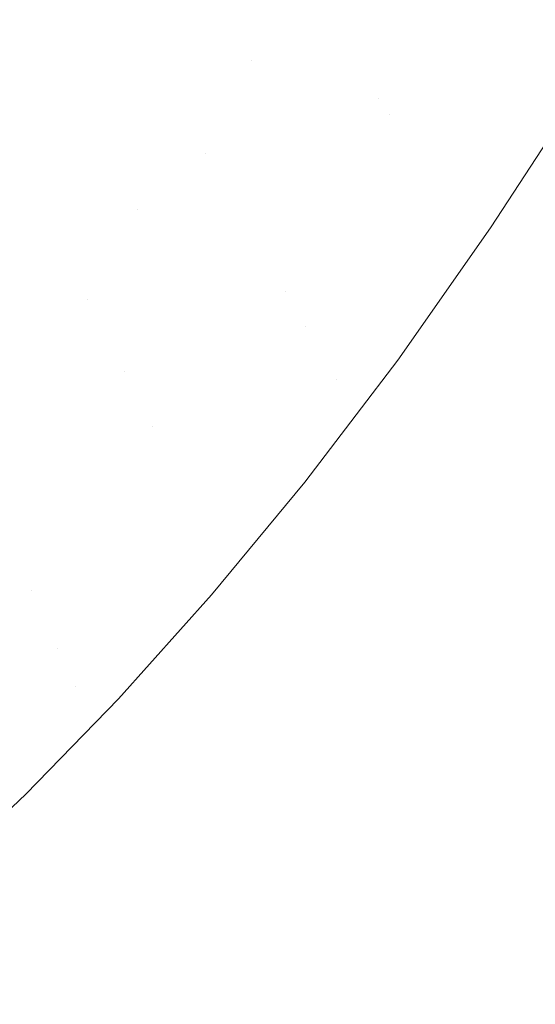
# Model space of a CAD drawing. Header units: centimetres. Extents: x -17.1 to 18.2, y 3.4 to 5.2.
# Tile 208 of 256: x 6.3343 to 6.3685, y 3.6351 to 3.7005. Entities that reach past the tile are written whole.
import ezdxf

# ---------------------------------------------------------------- set-up
doc = ezdxf.new("R2010")
doc.units = ezdxf.units.CM
doc.header["$LTSCALE"] = 2.54
doc.layers.add('Lucido design-1', color=7, linetype='Continuous')

# ---------------------------------------------------------------- blocks, each defined once
blk = doc.blocks.new('Gruppo-4-1')
at = {"color": 7, "linetype": 'Continuous', "lineweight": 9}
blk.add_3dface([(-17.020308, 5.100212, -1872.215514), (-17.020308, 3.500212, -1872.215514), (18.147234, 3.500212, -1872.215514), (18.147234, 5.100212, -1872.215514)], dxfattribs=at)
for points, invisible_edges in [([(18.147234, 5.100212, -1873.015514), (6.24222, 3.601209, -1873.015514), (6.247738, 3.602007, -1873.015514)], 9), ([(6.24222, 3.601209, -1873.015514), (18.147234, 5.100212, -1873.015514), (18.147234, 3.500212, -1873.015514)], 9), ([(18.147234, 5.100212, -1873.015514), (6.247738, 3.602007, -1873.015514), (6.250767, 3.602575, -1873.015514)], 9), ([(6.250767, 3.602575, -1873.015514), (6.253268, 3.603044, -1873.015514), (18.147234, 5.100212, -1873.015514)], 10), ([(18.147234, 5.100212, -1873.015514), (6.253268, 3.603044, -1873.015514), (6.258817, 3.604324, -1873.015514)], 9), ([(18.147234, 5.100212, -1873.015514), (6.258817, 3.604324, -1873.015514), (6.26439, 3.605856, -1873.015514)], 9), ([(18.147234, 5.100212, -1873.015514), (6.26439, 3.605856, -1873.015514), (6.269994, 3.607647, -1873.015514)], 9), ([(18.147234, 5.100212, -1873.015514), (6.269994, 3.607647, -1873.015514), (6.275634, 3.609711, -1873.015514)], 9), ([(18.147234, 5.100212, -1873.015514), (6.275634, 3.609711, -1873.015514), (6.281313, 3.612058, -1873.015514)], 9), ([(18.147234, 5.100212, -1873.015514), (6.281313, 3.612058, -1873.015514), (6.287038, 3.614703, -1873.015514)], 9), ([(18.147234, 5.100212, -1873.015514), (6.287038, 3.614703, -1873.015514), (6.292811, 3.617664, -1873.015514)], 9), ([(18.147234, 5.100212, -1873.015514), (6.292811, 3.617664, -1873.015514), (6.298004, 3.620601, -1873.015514), (6.298635, 3.620958, -1873.015514)], 9), ([(18.147234, 5.100212, -1873.015514), (6.298635, 3.620958, -1873.015514), (6.304513, 3.624607, -1873.015514)], 9), ([(18.147234, 5.100212, -1873.015514), (6.304513, 3.624607, -1873.015514), (6.310445, 3.628633, -1873.015514)], 9), ([(18.147234, 5.100212, -1873.015514), (6.310445, 3.628633, -1873.015514), (6.316431, 3.633061, -1873.015514)], 9), ([(18.147234, 5.100212, -1873.015514), (6.316431, 3.633061, -1873.015514), (6.319508, 3.635537, -1873.015514), (6.322469, 3.637919, -1873.015514)], 9), ([(18.147234, 5.100212, -1873.015514), (6.322469, 3.637919, -1873.015514), (6.328555, 3.643236, -1873.015514)], 9), ([(18.147234, 5.100212, -1873.015514), (6.328555, 3.643236, -1873.015514), (6.334685, 3.649043, -1873.015514)], 9), ([(18.147234, 5.100212, -1873.015514), (6.334685, 3.649043, -1873.015514), (6.340848, 3.655373, -1873.015514)], 9), ([(18.147234, 5.100212, -1873.015514), (6.340848, 3.655373, -1873.015514), (6.347034, 3.662262, -1873.015514)], 9), ([(18.147234, 5.100212, -1873.015514), (6.347034, 3.662262, -1873.015514), (6.353228, 3.669745, -1873.015514)], 9), ([(18.147234, 5.100212, -1873.015514), (6.353228, 3.669745, -1873.015514), (6.356636, 3.674215, -1873.015514)], 9), ([(6.356636, 3.674215, -1873.015514), (6.359413, 3.677858, -1873.015514), (18.147234, 5.100212, -1873.015514)], 10), ([(18.147234, 5.100212, -1873.015514), (6.359413, 3.677858, -1873.015514), (6.365564, 3.686638, -1873.015514)], 9), ([(6.365564, 3.686638, -1873.015514), (6.369371, 3.692466, -1873.015514), (18.147234, 5.100212, -1873.015514)], 10), ([(6.355311, 3.699617, -1873.013472), (6.354613, 3.7007, -1873.01315), (6.361439, 3.711276, -1873.01315), (6.362174, 3.710251, -1873.013472)], 15), ([(6.362174, 3.710251, -1873.013472), (6.362913, 3.70922, -1873.013772), (6.356013, 3.698528, -1873.013772), (6.355311, 3.699617, -1873.013472)], 15), ([(6.356717, 3.697435, -1873.014048), (6.356013, 3.698528, -1873.013772), (6.362913, 3.70922, -1873.013772), (6.363655, 3.708185, -1873.014048)], 15), ([(6.363655, 3.708185, -1873.014048), (6.3644, 3.707146, -1873.014301), (6.357424, 3.696338, -1873.014301), (6.356717, 3.697435, -1873.014048)], 15), ([(6.347013, 3.702073, -1873.010748), (6.350508, 3.70707, -1873.010748), (6.351859, 3.704974, -1873.011636), (6.348326, 3.699922, -1873.011636)], 15), ([(6.358134, 3.695237, -1873.01453), (6.357424, 3.696338, -1873.014301), (6.3644, 3.707146, -1873.014301), (6.365147, 3.706103, -1873.01453)], 15), ([(6.334904, 3.70104, -1873.006381), (6.338494, 3.705642, -1873.006381), (6.339686, 3.70358, -1873.007589), (6.336057, 3.698929, -1873.007589)], 15), ([(6.345719, 3.704193, -1873.009775), (6.342136, 3.69934, -1873.009775), (6.3409, 3.701478, -1873.008722), (6.344445, 3.706279, -1873.008722)], 15), ([(6.365147, 3.706103, -1873.01453), (6.365897, 3.705056, -1873.014736), (6.358846, 3.694131, -1873.014736), (6.358134, 3.695237, -1873.01453)], 15), ([(6.358846, 3.694131, -1873.014736), (6.365897, 3.705056, -1873.014736), (6.36665, 3.704006, -1873.014918)], 11), ([(6.348326, 3.699922, -1873.011636), (6.351859, 3.704974, -1873.011636), (6.352541, 3.703915, -1873.012047)], 11), ([(6.347013, 3.702073, -1873.010748), (6.343392, 3.697168, -1873.010748), (6.342136, 3.69934, -1873.009775), (6.345719, 3.704193, -1873.009775)], 15), ([(6.352541, 3.703915, -1873.012047), (6.353228, 3.702849, -1873.012437), (6.349657, 3.697742, -1873.012437), (6.348326, 3.699922, -1873.011636)], 15), ([(6.358846, 3.694131, -1873.014736), (6.36665, 3.704006, -1873.014918), (6.351927, 3.682401, -1873.014918)], 11), ([(6.36665, 3.704006, -1873.014918), (6.367404, 3.702954, -1873.015076), (6.352603, 3.681232, -1873.015076), (6.351927, 3.682401, -1873.014918)], 15), ([(6.334904, 3.70104, -1873.006381), (6.331193, 3.696546, -1873.006381), (6.330101, 3.698661, -1873.0051), (6.333773, 3.703109, -1873.0051)], 15), ([(6.336057, 3.698929, -1873.007589), (6.339686, 3.70358, -1873.007589), (6.3409, 3.701478, -1873.008722), (6.337233, 3.696778, -1873.008722)], 15), ([(6.349657, 3.697742, -1873.012437), (6.353228, 3.702849, -1873.012437), (6.353919, 3.701777, -1873.012805)], 11), ([(6.353279, 3.680062, -1873.015209), (6.352603, 3.681232, -1873.015076), (6.367404, 3.702954, -1873.015076), (6.368159, 3.7019, -1873.015209)], 15), ([(6.348326, 3.699922, -1873.011636), (6.344666, 3.694964, -1873.011636), (6.343392, 3.697168, -1873.010748), (6.347013, 3.702073, -1873.010748)], 15), ([(6.349657, 3.697742, -1873.012437), (6.353919, 3.701777, -1873.012805), (6.346608, 3.691604, -1873.012805)], 11), ([(6.353919, 3.701777, -1873.012805), (6.354613, 3.7007, -1873.01315), (6.347263, 3.690471, -1873.01315), (6.346608, 3.691604, -1873.012805)], 15), ([(6.368159, 3.7019, -1873.015209), (6.368917, 3.700843, -1873.015319), (6.353957, 3.678889, -1873.015319), (6.353279, 3.680062, -1873.015209)], 15), ([(6.337233, 3.696778, -1873.008722), (6.3409, 3.701478, -1873.008722), (6.342136, 3.69934, -1873.009775), (6.338429, 3.69459, -1873.009775)], 15), ([(6.336057, 3.698929, -1873.007589), (6.332308, 3.694387, -1873.007589), (6.331193, 3.696546, -1873.006381), (6.334904, 3.70104, -1873.006381)], 15), ([(6.347921, 3.689332, -1873.013472), (6.347263, 3.690471, -1873.01315), (6.354613, 3.7007, -1873.01315), (6.355311, 3.699617, -1873.013472)], 15), ([(6.353957, 3.678889, -1873.015319), (6.368917, 3.700843, -1873.015319), (6.369675, 3.699785, -1873.015404)], 11), ([(6.349657, 3.697742, -1873.012437), (6.345957, 3.69273, -1873.012437), (6.344666, 3.694964, -1873.011636), (6.348326, 3.699922, -1873.011636)], 15), ([(6.369675, 3.699785, -1873.015404), (6.370434, 3.698726, -1873.015465), (6.355316, 3.676538, -1873.015465), (6.353957, 3.678889, -1873.015319)], 15), ([(6.338429, 3.69459, -1873.009775), (6.342136, 3.69934, -1873.009775), (6.343392, 3.697168, -1873.010748), (6.339645, 3.692366, -1873.010748)], 15), ([(6.355311, 3.699617, -1873.013472), (6.356013, 3.698528, -1873.013772), (6.348582, 3.688188, -1873.013772), (6.347921, 3.689332, -1873.013472)], 15), ([(6.337233, 3.696778, -1873.008722), (6.333443, 3.692188, -1873.008722), (6.332308, 3.694387, -1873.007589), (6.336057, 3.698929, -1873.007589)], 15), ([(6.349246, 3.687039, -1873.014048), (6.348582, 3.688188, -1873.013772), (6.356013, 3.698528, -1873.013772), (6.356717, 3.697435, -1873.014048)], 15), ([(6.355316, 3.676538, -1873.015465), (6.370434, 3.698726, -1873.015465), (6.365564, 3.686638, -1873.015514), (6.359413, 3.677858, -1873.015514)], 11), ([(6.370434, 3.698726, -1873.015465), (6.371905, 3.696635, -1873.015514), (6.369371, 3.692466, -1873.015514), (6.365564, 3.686638, -1873.015514)], 9), ([(6.339645, 3.692366, -1873.010748), (6.343392, 3.697168, -1873.010748), (6.344666, 3.694964, -1873.011636), (6.340878, 3.69011, -1873.011636)], 15), ([(6.346608, 3.691604, -1873.012805), (6.345957, 3.69273, -1873.012437), (6.349657, 3.697742, -1873.012437)], 11), ([(6.356717, 3.697435, -1873.014048), (6.357424, 3.696338, -1873.014301), (6.349913, 3.685885, -1873.014301), (6.349246, 3.687039, -1873.014048)], 15), ([(6.338429, 3.69459, -1873.009775), (6.334599, 3.68995, -1873.009775), (6.333443, 3.692188, -1873.008722), (6.337233, 3.696778, -1873.008722)], 15), ([(6.349913, 3.685885, -1873.014301), (6.357424, 3.696338, -1873.014301), (6.358134, 3.695237, -1873.01453)], 11), ([(6.358134, 3.695237, -1873.01453), (6.358846, 3.694131, -1873.014736), (6.351254, 3.683566, -1873.014736), (6.349913, 3.685885, -1873.014301)], 15), ([(6.339645, 3.692366, -1873.010748), (6.335773, 3.687676, -1873.010748), (6.334599, 3.68995, -1873.009775), (6.338429, 3.69459, -1873.009775)], 15), ([(6.340878, 3.69011, -1873.011636), (6.344666, 3.694964, -1873.011636), (6.345957, 3.69273, -1873.012437), (6.342128, 3.687823, -1873.012437)], 15), ([(6.351927, 3.682401, -1873.014918), (6.351254, 3.683566, -1873.014736), (6.358846, 3.694131, -1873.014736)], 11), ([(6.342128, 3.687823, -1873.012437), (6.345957, 3.69273, -1873.012437), (6.346608, 3.691604, -1873.012805)], 11), ([(6.329533, 3.687716, -1873.008722), (6.333443, 3.692188, -1873.008722), (6.334599, 3.68995, -1873.009775), (6.330646, 3.68543, -1873.009775)], 15), ([(6.340878, 3.69011, -1873.011636), (6.336964, 3.685369, -1873.011636), (6.335773, 3.687676, -1873.010748), (6.339645, 3.692366, -1873.010748)], 15), ([(6.342128, 3.687823, -1873.012437), (6.346608, 3.691604, -1873.012805), (6.33878, 3.681852, -1873.012805)], 11), ([(6.346608, 3.691604, -1873.012805), (6.347263, 3.690471, -1873.01315), (6.339393, 3.680666, -1873.01315), (6.33878, 3.681852, -1873.012805)], 15), ([(6.330646, 3.68543, -1873.009775), (6.334599, 3.68995, -1873.009775), (6.335773, 3.687676, -1873.010748), (6.331778, 3.683107, -1873.010748)], 15), ([(6.342128, 3.687823, -1873.012437), (6.338171, 3.683031, -1873.012437), (6.336964, 3.685369, -1873.011636), (6.340878, 3.69011, -1873.011636)], 15), ([(6.340008, 3.679474, -1873.013472), (6.339393, 3.680666, -1873.01315), (6.347263, 3.690471, -1873.01315), (6.347921, 3.689332, -1873.013472)], 15), ([(6.347921, 3.689332, -1873.013472), (6.348582, 3.688188, -1873.013772), (6.340626, 3.678276, -1873.013772), (6.340008, 3.679474, -1873.013472)], 15), ([(6.341247, 3.677074, -1873.014048), (6.340626, 3.678276, -1873.013772), (6.348582, 3.688188, -1873.013772), (6.349246, 3.687039, -1873.014048)], 15), ([(6.331778, 3.683107, -1873.010748), (6.335773, 3.687676, -1873.010748), (6.336964, 3.685369, -1873.011636), (6.332926, 3.680751, -1873.011636)], 15), ([(6.33878, 3.681852, -1873.012805), (6.338171, 3.683031, -1873.012437), (6.342128, 3.687823, -1873.012437)], 11), ([(6.349246, 3.687039, -1873.014048), (6.349913, 3.685885, -1873.014301), (6.341871, 3.675866, -1873.014301), (6.341247, 3.677074, -1873.014048)], 15), ([(6.332926, 3.680751, -1873.011636), (6.336964, 3.685369, -1873.011636), (6.338171, 3.683031, -1873.012437), (6.334089, 3.678363, -1873.012437)], 15), ([(6.341871, 3.675866, -1873.014301), (6.349913, 3.685885, -1873.014301), (6.351254, 3.683566, -1873.014736), (6.343125, 3.673438, -1873.014736)], 15), ([(6.343125, 3.673438, -1873.014736), (6.351254, 3.683566, -1873.014736), (6.351927, 3.682401, -1873.014918)], 11), ([(6.334089, 3.678363, -1873.012437), (6.338171, 3.683031, -1873.012437), (6.33878, 3.681852, -1873.012805)], 11), ([(6.343125, 3.673438, -1873.014736), (6.351927, 3.682401, -1873.014918), (6.335052, 3.662557, -1873.014918)], 11), ([(6.351927, 3.682401, -1873.014918), (6.352603, 3.681232, -1873.015076), (6.335637, 3.661283, -1873.015076), (6.335052, 3.662557, -1873.014918)], 15), ([(6.334089, 3.678363, -1873.012437), (6.33878, 3.681852, -1873.012805), (6.330446, 3.672599, -1873.012805)], 11), ([(6.33878, 3.681852, -1873.012805), (6.339393, 3.680666, -1873.01315), (6.331013, 3.671363, -1873.01315), (6.330446, 3.672599, -1873.012805)], 15), ([(6.335637, 3.661283, -1873.015076), (6.352603, 3.681232, -1873.015076), (6.353279, 3.680062, -1873.015209)], 11), ([(6.331582, 3.67012, -1873.013472), (6.331013, 3.671363, -1873.01315), (6.339393, 3.680666, -1873.01315), (6.340008, 3.679474, -1873.013472)], 15), ([(6.353279, 3.680062, -1873.015209), (6.353957, 3.678889, -1873.015319), (6.33681, 3.658726, -1873.015319), (6.335637, 3.661283, -1873.015076)], 15), ([(6.340008, 3.679474, -1873.013472), (6.340626, 3.678276, -1873.013772), (6.332155, 3.668872, -1873.013772), (6.331582, 3.67012, -1873.013472)], 15), ([(6.337986, 3.656161, -1873.015465), (6.33681, 3.658726, -1873.015319), (6.353957, 3.678889, -1873.015319), (6.355316, 3.676538, -1873.015465)], 15), ([(6.332155, 3.668872, -1873.013772), (6.340626, 3.678276, -1873.013772), (6.341247, 3.677074, -1873.014048)], 11), ([(6.359413, 3.677858, -1873.015514), (6.356636, 3.674215, -1873.015514), (6.355316, 3.676538, -1873.015465)], 10), ([(6.341247, 3.677074, -1873.014048), (6.341871, 3.675866, -1873.014301), (6.333308, 3.66636, -1873.014301), (6.332155, 3.668872, -1873.013772)], 15), ([(6.337986, 3.656161, -1873.015465), (6.355316, 3.676538, -1873.015465), (6.353228, 3.669745, -1873.015514), (6.347034, 3.662262, -1873.015514)], 11), ([(6.355316, 3.676538, -1873.015465), (6.356636, 3.674215, -1873.015514), (6.353228, 3.669745, -1873.015514)], 9), ([(6.343125, 3.673438, -1873.014736), (6.334469, 3.663829, -1873.014736), (6.333308, 3.66636, -1873.014301), (6.341871, 3.675866, -1873.014301)], 15), ([(6.335052, 3.662557, -1873.014918), (6.334469, 3.663829, -1873.014736), (6.343125, 3.673438, -1873.014736)], 11), ([(6.32424, 3.657447, -1873.014301), (6.333308, 3.66636, -1873.014301), (6.334469, 3.663829, -1873.014736), (6.325303, 3.65482, -1873.014736)], 15), ([(6.325303, 3.65482, -1873.014736), (6.334469, 3.663829, -1873.014736), (6.335052, 3.662557, -1873.014918)], 11), ([(6.335052, 3.662557, -1873.014918), (6.335637, 3.661283, -1873.015076), (6.326372, 3.652177, -1873.015076), (6.325303, 3.65482, -1873.014736)], 15), ([(6.347034, 3.662262, -1873.015514), (6.340848, 3.655373, -1873.015514), (6.337986, 3.656161, -1873.015465)], 10), ([(6.326372, 3.652177, -1873.015076), (6.335637, 3.661283, -1873.015076), (6.33681, 3.658726, -1873.015319)], 11), ([(6.326372, 3.652177, -1873.015076), (6.33681, 3.658726, -1873.015319), (6.317587, 3.641015, -1873.015319)], 11), ([(6.318559, 3.638263, -1873.015465), (6.317587, 3.641015, -1873.015319), (6.33681, 3.658726, -1873.015319), (6.337986, 3.656161, -1873.015465)], 15), ([(6.318559, 3.638263, -1873.015465), (6.337986, 3.656161, -1873.015465), (6.334685, 3.649043, -1873.015514), (6.328555, 3.643236, -1873.015514)], 11), ([(6.337986, 3.656161, -1873.015465), (6.340848, 3.655373, -1873.015514), (6.334685, 3.649043, -1873.015514)], 9)]:
    blk.add_3dface(points, dxfattribs=dict(at, invisible_edges=invisible_edges))
blk = doc.blocks.new('Gruppo-5-1')
at = {"color": 7}
blk.add_blockref('Gruppo-4-1', (0, 0), dxfattribs=at)

msp = doc.modelspace()

# ---------------------------------------------------------------- block references
at = {"layer": 'Lucido design-1', "color": 7}
msp.add_blockref('Gruppo-5-1', (0, 0), dxfattribs=at)

doc.saveas('drawing.dxf')
